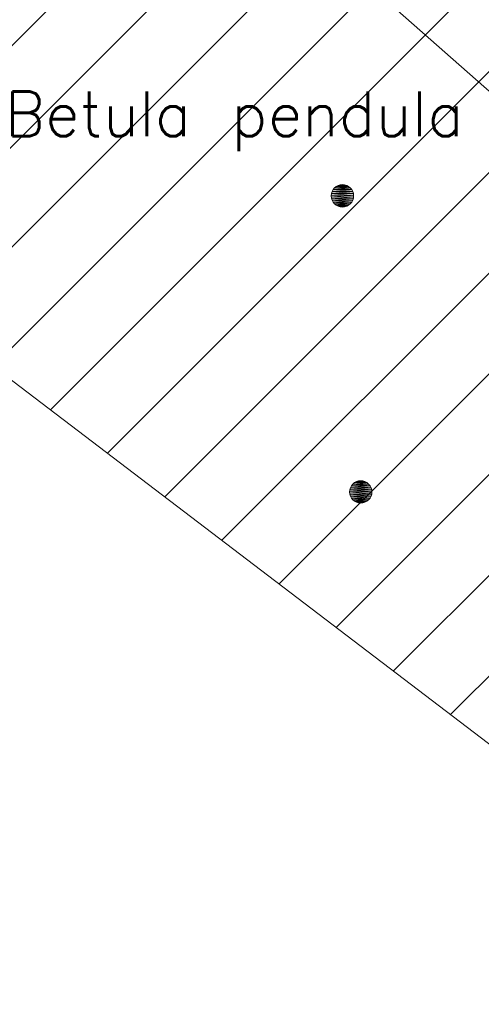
# Model space of a CAD drawing. Header units: metres. Extents: x 102852 to 106916, y 385458 to 392749.
# Tile 6 of 59: x 104795 to 104805, y 388085 to 388107. Entities that reach past the tile are written whole.
import ezdxf
from ezdxf.enums import TextEntityAlignment as Align

# ---------------------------------------------------------------- set-up
doc = ezdxf.new("R2010")
doc.units = ezdxf.units.M
for name, color, linetype, lineweight in [('0-BEPLANTING', 14, 'Continuous', 30), ('0-GRAS OM SPORTVELDEN', 2, 'Continuous', 30), ('B-WE-GR-STRUIK-G', 90, 'Continuous', 13), ('Bomen', 84, 'Continuous', 0), ('Boomsoort', 10, 'Continuous', 0), ('N-WE-IE-TERREINAFSCHEIDING_KUNSTMATIG_HEKWERK-G', 6, 'Continuous', 0)]:
    doc.layers.add(name, color=color, linetype=linetype, lineweight=lineweight)
doc.styles.add('Style-txt', font='txt.shx')
pattern_1 = [(45, (0, 0), (-1.122532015, 1.122532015), [])]

# ---------------------------------------------------------------- blocks, each defined once
blk = doc.blocks.new('MPOLYGON_231')
at = {"layer": 'Bomen', "flags": 128}
for points in [[(104802.354, 388096.314), (104802.34, 388096.267), (104802.83, 388096.267)], [(104802.377, 388096.357), (104802.354, 388096.314), (104802.816, 388096.314)], [(104802.354, 388096.314), (104802.816, 388096.314), (104802.83, 388096.267)], [(104802.408, 388096.395), (104802.377, 388096.357), (104802.793, 388096.357)], [(104802.377, 388096.357), (104802.793, 388096.357), (104802.816, 388096.314)], [(104802.446, 388096.426), (104802.408, 388096.395), (104802.762, 388096.395)], [(104802.408, 388096.395), (104802.762, 388096.395), (104802.793, 388096.357)], [(104802.489, 388096.449), (104802.446, 388096.426), (104802.724, 388096.426)], [(104802.446, 388096.426), (104802.724, 388096.426), (104802.762, 388096.395)], [(104802.536, 388096.463), (104802.489, 388096.449), (104802.68, 388096.449)], [(104802.489, 388096.449), (104802.68, 388096.449), (104802.724, 388096.426)], [(104802.585, 388096.468), (104802.536, 388096.463), (104802.634, 388096.463)], [(104802.536, 388096.463), (104802.634, 388096.463), (104802.68, 388096.449)], [(104802.34, 388096.267), (104802.335, 388096.218), (104802.835, 388096.218)], [(104802.335, 388096.218), (104802.34, 388096.169), (104802.83, 388096.169)], [(104802.335, 388096.218), (104802.835, 388096.218), (104802.83, 388096.169)], [(104802.34, 388096.267), (104802.83, 388096.267), (104802.835, 388096.218)], [(104802.34, 388096.169), (104802.354, 388096.122), (104802.816, 388096.122)], [(104802.34, 388096.169), (104802.83, 388096.169), (104802.816, 388096.122)], [(104802.354, 388096.122), (104802.377, 388096.079), (104802.793, 388096.079)], [(104802.354, 388096.122), (104802.816, 388096.122), (104802.793, 388096.079)], [(104802.377, 388096.079), (104802.408, 388096.041), (104802.762, 388096.041)], [(104802.377, 388096.079), (104802.793, 388096.079), (104802.762, 388096.041)], [(104802.408, 388096.041), (104802.446, 388096.01), (104802.724, 388096.01)], [(104802.408, 388096.041), (104802.762, 388096.041), (104802.724, 388096.01)], [(104802.446, 388096.01), (104802.489, 388095.987), (104802.68, 388095.987)], [(104802.446, 388096.01), (104802.724, 388096.01), (104802.68, 388095.987)], [(104802.489, 388095.987), (104802.536, 388095.973), (104802.634, 388095.973)], [(104802.489, 388095.987), (104802.68, 388095.987), (104802.634, 388095.973)], [(104802.536, 388095.973), (104802.634, 388095.973), (104802.585, 388095.968)]]:
    blk.add_lwpolyline(points, close=True, dxfattribs=at)
at = {"layer": 'Bomen', "color": 74, "true_color": 0x55aa00, "flags": 128}
for points in [[(104802.34, 388096.267), (104802.354, 388096.314)], [(104802.354, 388096.314), (104802.377, 388096.357)], [(104802.377, 388096.357), (104802.408, 388096.395)], [(104802.408, 388096.395), (104802.446, 388096.426)], [(104802.446, 388096.426), (104802.489, 388096.449)], [(104802.489, 388096.449), (104802.536, 388096.463)], [(104802.536, 388096.463), (104802.585, 388096.468)], [(104802.585, 388096.468), (104802.634, 388096.463)], [(104802.634, 388096.463), (104802.68, 388096.449)], [(104802.68, 388096.449), (104802.724, 388096.426)], [(104802.724, 388096.426), (104802.762, 388096.395)], [(104802.762, 388096.395), (104802.793, 388096.357)], [(104802.793, 388096.357), (104802.816, 388096.314)], [(104802.816, 388096.314), (104802.83, 388096.267)], [(104802.335, 388096.218), (104802.34, 388096.267)], [(104802.34, 388096.169), (104802.335, 388096.218)], [(104802.354, 388096.122), (104802.34, 388096.169)], [(104802.377, 388096.079), (104802.354, 388096.122)], [(104802.816, 388096.122), (104802.793, 388096.079)], [(104802.83, 388096.169), (104802.816, 388096.122)], [(104802.83, 388096.267), (104802.835, 388096.218)], [(104802.835, 388096.218), (104802.83, 388096.169)], [(104802.408, 388096.041), (104802.377, 388096.079)], [(104802.446, 388096.01), (104802.408, 388096.041)], [(104802.489, 388095.987), (104802.446, 388096.01)], [(104802.536, 388095.973), (104802.489, 388095.987)], [(104802.585, 388095.968), (104802.536, 388095.973)], [(104802.634, 388095.973), (104802.585, 388095.968)], [(104802.68, 388095.987), (104802.634, 388095.973)], [(104802.724, 388096.01), (104802.68, 388095.987)], [(104802.762, 388096.041), (104802.724, 388096.01)], [(104802.793, 388096.079), (104802.762, 388096.041)]]:
    blk.add_lwpolyline(points, dxfattribs=at)
at = {"layer": 'Bomen'}
for points in [[(104802.354, 388096.314), (104802.34, 388096.267), (104802.83, 388096.267)], [(104802.377, 388096.357), (104802.354, 388096.314), (104802.816, 388096.314)], [(104802.354, 388096.314), (104802.816, 388096.314), (104802.83, 388096.267)], [(104802.408, 388096.395), (104802.377, 388096.357), (104802.793, 388096.357)], [(104802.377, 388096.357), (104802.793, 388096.357), (104802.816, 388096.314)], [(104802.446, 388096.426), (104802.408, 388096.395), (104802.762, 388096.395)], [(104802.408, 388096.395), (104802.762, 388096.395), (104802.793, 388096.357)], [(104802.489, 388096.449), (104802.446, 388096.426), (104802.724, 388096.426)], [(104802.446, 388096.426), (104802.724, 388096.426), (104802.762, 388096.395)], [(104802.536, 388096.463), (104802.489, 388096.449), (104802.68, 388096.449)], [(104802.489, 388096.449), (104802.68, 388096.449), (104802.724, 388096.426)], [(104802.585, 388096.468), (104802.536, 388096.463), (104802.634, 388096.463)], [(104802.536, 388096.463), (104802.634, 388096.463), (104802.68, 388096.449)], [(104802.34, 388096.267), (104802.335, 388096.218), (104802.835, 388096.218)], [(104802.34, 388096.267), (104802.83, 388096.267), (104802.835, 388096.218)]]:
    blk.add_solid(points, dxfattribs=at)
at = {"layer": 'Bomen', "extrusion": (0, 0, -1)}
for points in [[(-104802.335, 388096.218), (-104802.34, 388096.169), (-104802.83, 388096.169)], [(-104802.335, 388096.218), (-104802.835, 388096.218), (-104802.83, 388096.169)], [(-104802.34, 388096.169), (-104802.354, 388096.122), (-104802.816, 388096.122)], [(-104802.34, 388096.169), (-104802.83, 388096.169), (-104802.816, 388096.122)], [(-104802.354, 388096.122), (-104802.377, 388096.079), (-104802.793, 388096.079)], [(-104802.354, 388096.122), (-104802.816, 388096.122), (-104802.793, 388096.079)], [(-104802.377, 388096.079), (-104802.408, 388096.041), (-104802.762, 388096.041)], [(-104802.377, 388096.079), (-104802.793, 388096.079), (-104802.762, 388096.041)], [(-104802.408, 388096.041), (-104802.446, 388096.01), (-104802.724, 388096.01)], [(-104802.408, 388096.041), (-104802.762, 388096.041), (-104802.724, 388096.01)], [(-104802.446, 388096.01), (-104802.489, 388095.987), (-104802.68, 388095.987)], [(-104802.446, 388096.01), (-104802.724, 388096.01), (-104802.68, 388095.987)], [(-104802.489, 388095.987), (-104802.536, 388095.973), (-104802.634, 388095.973)], [(-104802.489, 388095.987), (-104802.68, 388095.987), (-104802.634, 388095.973)], [(-104802.536, 388095.973), (-104802.634, 388095.973), (-104802.585, 388095.968)]]:
    blk.add_solid(points, dxfattribs=at)
blk = doc.blocks.new('MPOLYGON_291')
at = {"layer": 'Bomen', "flags": 128}
for points in [[(104801.945, 388102.917), (104801.931, 388102.87), (104802.421, 388102.87)], [(104801.968, 388102.96), (104801.945, 388102.917), (104802.407, 388102.917)], [(104801.945, 388102.917), (104802.407, 388102.917), (104802.421, 388102.87)], [(104801.999, 388102.998), (104801.968, 388102.96), (104802.384, 388102.96)], [(104801.968, 388102.96), (104802.384, 388102.96), (104802.407, 388102.917)], [(104802.037, 388103.029), (104801.999, 388102.998), (104802.353, 388102.998)], [(104801.999, 388102.998), (104802.353, 388102.998), (104802.384, 388102.96)], [(104802.08, 388103.052), (104802.037, 388103.029), (104802.315, 388103.029)], [(104802.037, 388103.029), (104802.315, 388103.029), (104802.353, 388102.998)], [(104802.127, 388103.066), (104802.08, 388103.052), (104802.272, 388103.052)], [(104802.08, 388103.052), (104802.272, 388103.052), (104802.315, 388103.029)], [(104802.176, 388103.071), (104802.127, 388103.066), (104802.225, 388103.066)], [(104802.127, 388103.066), (104802.225, 388103.066), (104802.272, 388103.052)], [(104801.931, 388102.87), (104801.926, 388102.821), (104802.426, 388102.821)], [(104801.926, 388102.821), (104801.931, 388102.772), (104802.421, 388102.772)], [(104801.926, 388102.821), (104802.426, 388102.821), (104802.421, 388102.772)], [(104801.931, 388102.87), (104802.421, 388102.87), (104802.426, 388102.821)], [(104801.931, 388102.772), (104801.945, 388102.725), (104802.407, 388102.725)], [(104801.931, 388102.772), (104802.421, 388102.772), (104802.407, 388102.725)], [(104801.945, 388102.725), (104801.968, 388102.682), (104802.384, 388102.682)], [(104801.945, 388102.725), (104802.407, 388102.725), (104802.384, 388102.682)], [(104801.968, 388102.682), (104801.999, 388102.644), (104802.353, 388102.644)], [(104801.968, 388102.682), (104802.384, 388102.682), (104802.353, 388102.644)], [(104801.999, 388102.644), (104802.037, 388102.613), (104802.315, 388102.613)], [(104801.999, 388102.644), (104802.353, 388102.644), (104802.315, 388102.613)], [(104802.037, 388102.613), (104802.08, 388102.59), (104802.272, 388102.59)], [(104802.037, 388102.613), (104802.315, 388102.613), (104802.272, 388102.59)], [(104802.08, 388102.59), (104802.127, 388102.576), (104802.225, 388102.576)], [(104802.08, 388102.59), (104802.272, 388102.59), (104802.225, 388102.576)], [(104802.127, 388102.576), (104802.225, 388102.576), (104802.176, 388102.571)]]:
    blk.add_lwpolyline(points, close=True, dxfattribs=at)
at = {"layer": 'Bomen', "color": 74, "true_color": 0x55aa00, "flags": 128}
for points in [[(104801.931, 388102.87), (104801.945, 388102.917)], [(104801.945, 388102.917), (104801.968, 388102.96)], [(104801.968, 388102.96), (104801.999, 388102.998)], [(104801.999, 388102.998), (104802.037, 388103.029)], [(104802.037, 388103.029), (104802.08, 388103.052)], [(104802.08, 388103.052), (104802.127, 388103.066)], [(104802.127, 388103.066), (104802.176, 388103.071)], [(104802.176, 388103.071), (104802.225, 388103.066)], [(104802.225, 388103.066), (104802.272, 388103.052)], [(104802.272, 388103.052), (104802.315, 388103.029)], [(104802.315, 388103.029), (104802.353, 388102.998)], [(104802.353, 388102.998), (104802.384, 388102.96)], [(104802.384, 388102.96), (104802.407, 388102.917)], [(104802.407, 388102.917), (104802.421, 388102.87)], [(104801.926, 388102.821), (104801.931, 388102.87)], [(104801.931, 388102.772), (104801.926, 388102.821)], [(104801.945, 388102.725), (104801.931, 388102.772)], [(104801.968, 388102.682), (104801.945, 388102.725)], [(104801.999, 388102.644), (104801.968, 388102.682)], [(104802.384, 388102.682), (104802.353, 388102.644)], [(104802.407, 388102.725), (104802.384, 388102.682)], [(104802.421, 388102.772), (104802.407, 388102.725)], [(104802.421, 388102.87), (104802.426, 388102.821)], [(104802.426, 388102.821), (104802.421, 388102.772)], [(104802.037, 388102.613), (104801.999, 388102.644)], [(104802.08, 388102.59), (104802.037, 388102.613)], [(104802.127, 388102.576), (104802.08, 388102.59)], [(104802.176, 388102.571), (104802.127, 388102.576)], [(104802.225, 388102.576), (104802.176, 388102.571)], [(104802.272, 388102.59), (104802.225, 388102.576)], [(104802.315, 388102.613), (104802.272, 388102.59)], [(104802.353, 388102.644), (104802.315, 388102.613)]]:
    blk.add_lwpolyline(points, dxfattribs=at)
at = {"layer": 'Bomen'}
for points in [[(104801.945, 388102.917), (104801.931, 388102.87), (104802.421, 388102.87)], [(104801.968, 388102.96), (104801.945, 388102.917), (104802.407, 388102.917)], [(104801.945, 388102.917), (104802.407, 388102.917), (104802.421, 388102.87)], [(104801.999, 388102.998), (104801.968, 388102.96), (104802.384, 388102.96)], [(104801.968, 388102.96), (104802.384, 388102.96), (104802.407, 388102.917)], [(104802.037, 388103.029), (104801.999, 388102.998), (104802.353, 388102.998)], [(104801.999, 388102.998), (104802.353, 388102.998), (104802.384, 388102.96)], [(104802.08, 388103.052), (104802.037, 388103.029), (104802.315, 388103.029)], [(104802.037, 388103.029), (104802.315, 388103.029), (104802.353, 388102.998)], [(104802.127, 388103.066), (104802.08, 388103.052), (104802.272, 388103.052)], [(104802.08, 388103.052), (104802.272, 388103.052), (104802.315, 388103.029)], [(104802.176, 388103.071), (104802.127, 388103.066), (104802.225, 388103.066)], [(104802.127, 388103.066), (104802.225, 388103.066), (104802.272, 388103.052)], [(104801.931, 388102.87), (104801.926, 388102.821), (104802.426, 388102.821)], [(104801.931, 388102.87), (104802.421, 388102.87), (104802.426, 388102.821)]]:
    blk.add_solid(points, dxfattribs=at)
at = {"layer": 'Bomen', "extrusion": (0, 0, -1)}
for points in [[(-104801.926, 388102.821), (-104801.931, 388102.772), (-104802.421, 388102.772)], [(-104801.926, 388102.821), (-104802.426, 388102.821), (-104802.421, 388102.772)], [(-104801.931, 388102.772), (-104801.945, 388102.725), (-104802.407, 388102.725)], [(-104801.931, 388102.772), (-104802.421, 388102.772), (-104802.407, 388102.725)], [(-104801.945, 388102.725), (-104801.968, 388102.682), (-104802.384, 388102.682)], [(-104801.945, 388102.725), (-104802.407, 388102.725), (-104802.384, 388102.682)], [(-104801.968, 388102.682), (-104801.999, 388102.644), (-104802.353, 388102.644)], [(-104801.968, 388102.682), (-104802.384, 388102.682), (-104802.353, 388102.644)], [(-104801.999, 388102.644), (-104802.037, 388102.613), (-104802.315, 388102.613)], [(-104801.999, 388102.644), (-104802.353, 388102.644), (-104802.315, 388102.613)], [(-104802.037, 388102.613), (-104802.08, 388102.59), (-104802.272, 388102.59)], [(-104802.037, 388102.613), (-104802.315, 388102.613), (-104802.272, 388102.59)], [(-104802.08, 388102.59), (-104802.127, 388102.576), (-104802.225, 388102.576)], [(-104802.08, 388102.59), (-104802.272, 388102.59), (-104802.225, 388102.576)], [(-104802.127, 388102.576), (-104802.225, 388102.576), (-104802.176, 388102.571)]]:
    blk.add_solid(points, dxfattribs=at)

msp = doc.modelspace()

# ---------------------------------------------------------------- hatches: boundary and pattern name
at = {"layer": '0-BEPLANTING', "ltscale": 0.2}
h = msp.add_hatch(dxfattribs=at)
h.set_pattern_fill('ANSI31', color=256, scale=0.1, pattern_type=2)
h.set_pattern_definition(pattern_1)
h.paths.add_polyline_path([(104756.061, 388149.255), (104772.452, 388186.635), (104770.991, 388190.278), (104765.813, 388181.578), (104756.879, 388165.625), (104748.388, 388147.694), (104744.305, 388139.441), (104744.179, 388137.425), (104748.207, 388132.687), (104779.509, 388110.364), (104819.499, 388079.894), (104841.893, 388065.736), (104865.992, 388047.75), (104883.867, 388034.454), (104885.839, 388036.683), (104878.954, 388042.122), (104849.673, 388065.807), (104846.642, 388068.678), (104828.04, 388085.226), (104813.14, 388098.382), (104795.78, 388113.676), (104789.967, 388118.795), (104781.29, 388126.529), (104755.997, 388149.117)])
at = {"layer": '0-GRAS OM SPORTVELDEN', "ltscale": 0.2}
h = msp.add_hatch(dxfattribs=at)
h.set_pattern_fill('ANSI31', color=256, scale=0.1, pattern_type=2)
h.set_pattern_definition(pattern_1)
h.paths.add_polyline_path([(104830.276, 388158.165), (104830.837, 388158.815), (104831.556, 388159.56), (104851.214, 388179.951), (104851.94, 388181.447), (104849.457, 388183.647), (104854.763, 388189.635), (104854.763, 388189.635), (104851.769, 388192.287), (104899.436, 388246.086), (104896.676, 388250.244), (104894.541, 388247.654), (104868.79, 388218.169), (104844.226, 388192.198), (104830.706, 388175.165), (104812.751, 388155.589), (104785.14, 388123.098), (104789.967, 388118.795), (104795.78, 388113.676), (104813.14, 388098.382), (104828.04, 388085.226), (104831.057, 388088.925), (104830.749, 388089.255), (104832.308, 388090.944), (104799.613, 388120.671), (104817.083, 388142.934), (104817.463, 388143.444), (104818.076, 388144.171)])
h.paths.add_polyline_path([(104851.477, 388193.089), (104851.851, 388192.757), (104868.497, 388211.43), (104868.123, 388211.762)], flags=16)

# ---------------------------------------------------------------- linework, layer by layer
at = {"layer": 'B-WE-GR-STRUIK-G', "flags": 128}
msp.add_lwpolyline([(104885.839, 388036.683), (104878.954, 388042.122), (104849.673, 388065.807), (104846.642, 388068.678), (104849.659, 388072.377), (104849.335, 388072.655), (104848.942, 388072.16), (104830.912, 388088.133), (104831.362, 388088.628), (104831.057, 388088.925), (104828.04, 388085.226), (104813.14, 388098.382), (104795.78, 388113.676), (104789.967, 388118.795), (104781.29, 388126.529), (104756.052, 388149.067)], dxfattribs=at)
at = {"layer": 'N-WE-IE-TERREINAFSCHEIDING_KUNSTMATIG_HEKWERK-G', "flags": 128}
msp.add_lwpolyline([(104948.592, 388103.852), (104938.777, 388092.503), (104936.802, 388094.222), (104916.509, 388071.358), (104915.085, 388069.741), (104883.867, 388034.454), (104865.992, 388047.75), (104841.893, 388065.736), (104819.499, 388079.894), (104779.509, 388110.364), (104748.207, 388132.687)], dxfattribs=at)

# ---------------------------------------------------------------- block references
at = {"layer": 'Bomen', "rotation": 360}
for name in ['MPOLYGON_291', 'MPOLYGON_231']:
    msp.add_blockref(name, (0, 0, 0.134), dxfattribs=at)

# ---------------------------------------------------------------- texts
at = {"layer": 'Boomsoort', "color": 7, "style": 'Style-txt'}
msp.add_text('Betula pendula', height=1, dxfattribs=at).set_placement((104804.883, 388104.149, 0.134), align=Align.RIGHT)

doc.saveas('drawing.dxf')
